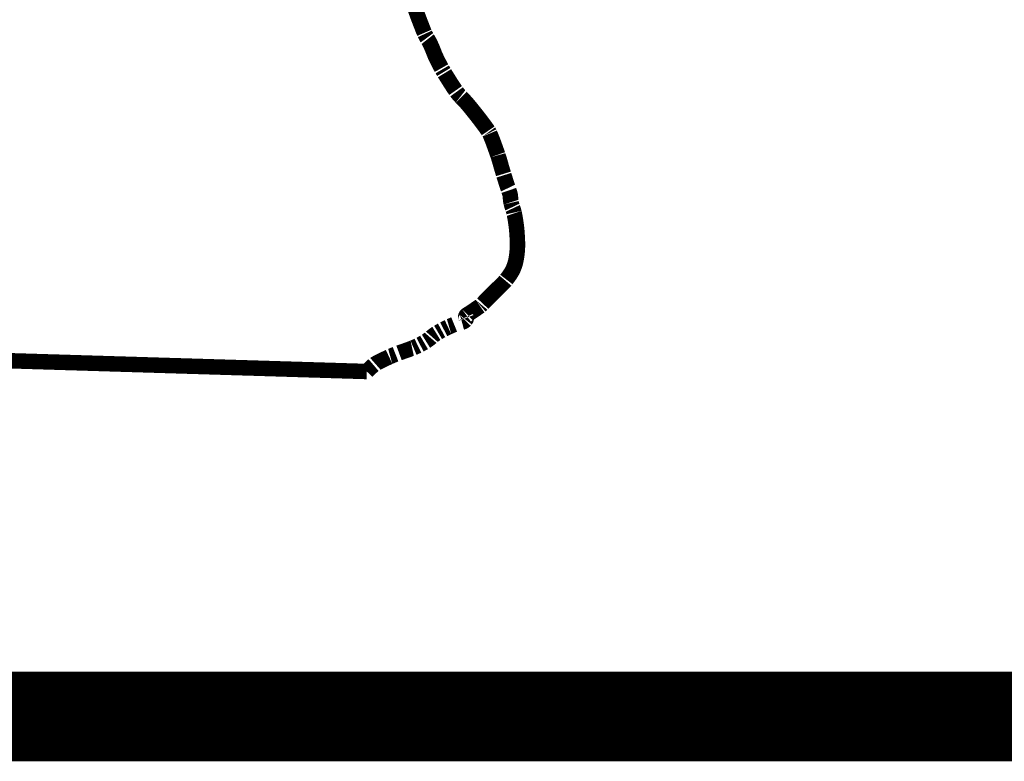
# Model space of a CAD drawing. Extents: x 2370541.5 to 2370550, y 758729 to 758740.
# Tile 14 of 19: x 2370548.85 to 2370549.289, y 758730.191 to 758730.522. Entities that reach past the tile are written whole.
import ezdxf

# ---------------------------------------------------------------- set-up
doc = ezdxf.new("R2010")
doc.units = 0
doc.header["$LTSCALE"] = 100
doc.header["$MEASUREMENT"] = 0
doc.layers.add('BELMONT-BORDER', color=5, linetype='CONTINUOUS')
doc.layers.add('BORDER', color=7, linetype='CONTINUOUS')

msp = doc.modelspace()

# ---------------------------------------------------------------- linework, layer by layer
at = {"layer": 'BELMONT-BORDER', "color": 5, "const_width": 0.00690890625}
msp.add_lwpolyline([(2370549.004656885, 758730.3648020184, -0.02718888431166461), (2370549.007681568, 758730.3676788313, -0.060646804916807), (2370549.009246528, 758730.3687149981, -0.007673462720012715), (2370549.014630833, 758730.3713049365, -0.01471798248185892), (2370549.017496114, 758730.3725284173, -0.01568037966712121), (2370549.02218472, 758730.3742015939, 0.02197420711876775), (2370549.025515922, 758730.3754378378, 0.01913951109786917), (2370549.028433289, 758730.3768026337, 0.02016338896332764), (2370549.031092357, 758730.3783116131, 0.04690142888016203), (2370549.033436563, 758730.3800945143, -0.04822822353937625), (2370549.035721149, 758730.3818225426, -0.01516689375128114), (2370549.038056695, 758730.3831624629, -0.01267871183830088), (2370549.040935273, 758730.3846072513, -0.01366345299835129), (2370549.043669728, 758730.385803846, -0.02137996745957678), (2370549.045466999, 758730.3864444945, -0.05534012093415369), (2370549.046241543, 758730.3865927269, 0.04542802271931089), (2370549.04718753, 758730.3867544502, 0.08734482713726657), (2370549.048043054, 758730.3871513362, 0.07278603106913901), (2370549.048866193, 758730.3879242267, 0.3070944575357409), (2370549.048949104, 758730.3890180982, -0.3855972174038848), (2370549.049145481, 758730.3899139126, -0.01655381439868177), (2370549.050185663, 758730.3906041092, 0.01155267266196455), (2370549.051685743, 758730.3915779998, 0.001763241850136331), (2370549.05522942, 758730.3940151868, 0.02701566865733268), (2370549.055451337, 758730.3941874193, 0.02543824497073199), (2370549.056444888, 758730.3951410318, -0.007653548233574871), (2370549.059630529, 758730.3984240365, -0.003999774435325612), (2370549.062861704, 758730.4016022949, 0.004594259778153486), (2370549.065671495, 758730.4043726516, 0.03183569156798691), (2370549.067003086, 758730.4058920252, 0.01959596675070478), (2370549.068900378, 758730.4085677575, 0.05680515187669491), (2370549.070454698, 758730.4116727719, 0.0489541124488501), (2370549.071461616, 758730.4155706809, 0.02175897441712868), (2370549.071890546, 758730.4194031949, 0.02603075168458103), (2370549.071941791, 758730.4226270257, 0.009517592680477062), (2370549.071689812, 758730.427188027, 0.0146512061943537), (2370549.071383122, 758730.430139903, 0.009365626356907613), (2370549.070875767, 758730.4334618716, 0.01320599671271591), (2370549.070409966, 758730.4357993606, 0.03266977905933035), (2370549.069774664, 758730.4379406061, -0.03167024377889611), (2370549.069114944, 758730.4401479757, -0.05311308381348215), (2370549.068824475, 758730.4425373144, 0.07127661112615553), (2370549.068543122, 758730.4443127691, 0.011455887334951), (2370549.067860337, 758730.4463568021, -0.00995166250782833), (2370549.0670673, 758730.4487073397, -0.0005933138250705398), (2370549.065885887, 758730.4524691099, -0.001234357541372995), (2370549.065324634, 758730.4542793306, -0.007026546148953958), (2370549.064431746, 758730.4573368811, 0.008364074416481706), (2370549.063538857, 758730.4603944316, 0.009437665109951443), (2370549.063140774, 758730.4615967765, 0.00242421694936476), (2370549.061480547, 758730.4662391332, 0.008591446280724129), (2370549.060011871, 758730.4700770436, 0.02499812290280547), (2370549.059419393, 758730.4713599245, 0.02959266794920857), (2370549.058857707, 758730.4722931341, 0.009560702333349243), (2370549.056900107, 758730.4750346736, 0.006589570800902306), (2370549.05385456, 758730.4790210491, 0.005724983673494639), (2370549.050237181, 758730.4835216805, 0.02541752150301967), (2370549.046793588, 758730.4872983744, -0.04120109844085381), (2370549.044741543, 758730.4896966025, -0.01033436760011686), (2370549.043480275, 758730.4915215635, -0.006003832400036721), (2370549.04141319, 758730.4947318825, -0.002576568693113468), (2370549.039375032, 758730.4980198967, -0.005027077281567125), (2370549.038356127, 758730.4997208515, -0.01077844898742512), (2370549.037365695, 758730.5014994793, -0.006755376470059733), (2370549.035885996, 758730.5043907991, -0.02619261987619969), (2370549.034481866, 758730.5076468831, 0.02411777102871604), (2370549.032971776, 758730.5111890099, 0.02465861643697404), (2370549.031665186, 758730.5135777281, -0.02947397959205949), (2370549.030591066, 758730.5155871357, -0.01328955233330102), (2370549.029956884, 758730.5170648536, -0.003619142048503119), (2370549.027813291, 758730.5225657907, -0.008941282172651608), (2370549.026008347, 758730.5275653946, -0.03545079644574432)], format="xyb", dxfattribs=at)
msp.add_lwpolyline([(2370548.024151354, 758730.3984004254), (2370548.284322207, 758730.3944880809), (2370548.284215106, 758730.3910573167), (2370548.543208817, 758730.3838395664), (2370548.543025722, 758730.3787155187), (2370549.004656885, 758730.3648020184)], dxfattribs=at)
at = {"layer": 'BORDER', "const_width": 0.04}
msp.add_lwpolyline([(2370541.997560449, 758730.2107136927), (2370549.497560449, 758730.2107136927)], dxfattribs=at)

doc.saveas('drawing.dxf')
